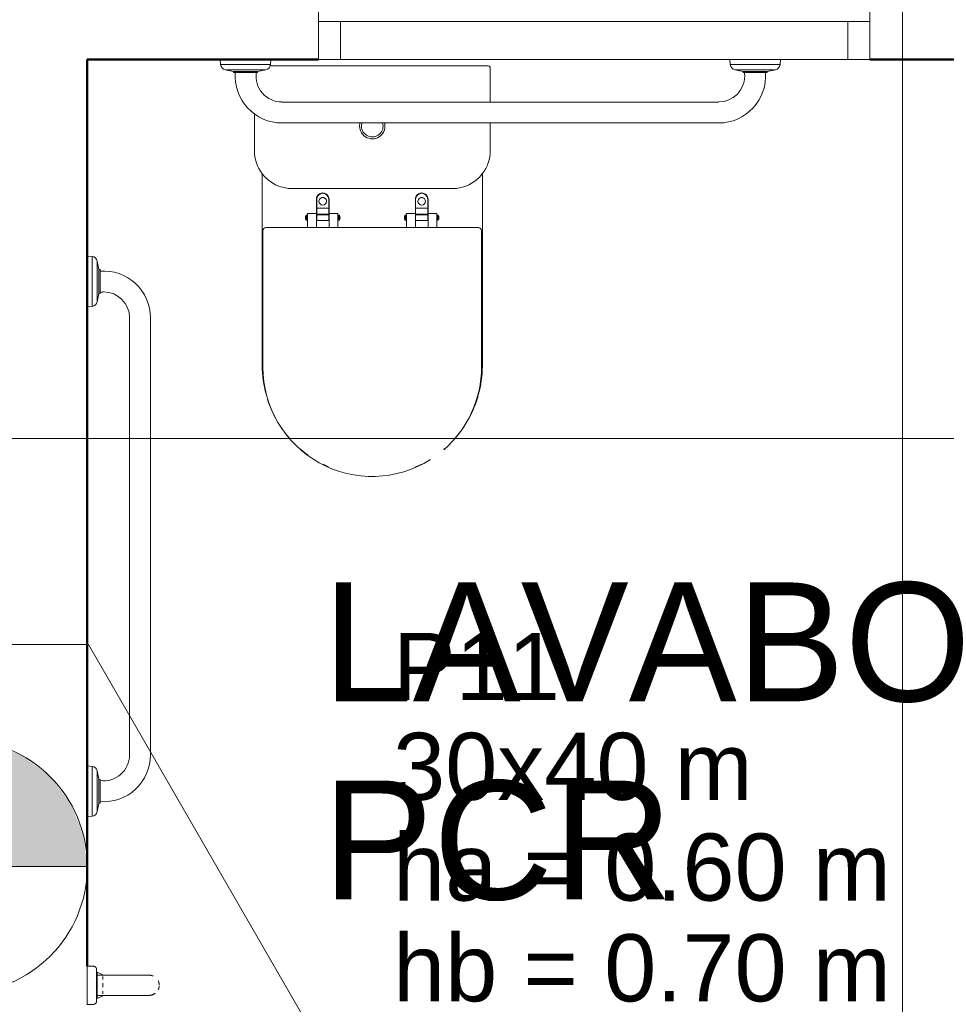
# Model space of a CAD drawing. Header units: millimetres. Extents: x 10 to 1250, y -62 to 528.
# Tile 36 of 193: x 52.91 to 55.83, y 46.69 to 49.8. Entities that reach past the tile are written whole.
import ezdxf

# ---------------------------------------------------------------- set-up
doc = ezdxf.new("R2010")
doc.units = ezdxf.units.MM
doc.header["$LTSCALE"] = 0.05
for name, color, linetype, lineweight in [('A-AREA-IDEN', 2, 'Continuous', 9), ('A-GLAZ', 4, 'Continuous', 13), ('A-GLAZ-SILL', 1, 'Continuous', 13), ('A-WALL', 7, 'Continuous', 25), ('LC-Eixos', 160, 'Continuous', 5), ('LC-Estacas dos blocos', 7, 'Continuous', 5), ('LC-Seção das fundações', 7, 'Continuous', 5), ('LC-Textos', 3, 'Continuous', 20), ('Peças hidrossanitárias', 7, 'Continuous', 13)]:
    doc.layers.add(name, color=color, linetype=linetype, lineweight=lineweight)
doc.styles.add('Arial', font='arial.ttf')
doc.styles.add('Humnst777 BlkCn BT_1', font='arial.ttf', dxfattribs={"height": 0.1875})

# ---------------------------------------------------------------- blocks, each defined once
blk = doc.blocks.new('001')
at = {"layer": 'A-GLAZ', "color": 254}
for p, q in [((-9.761, 10.6818), (-9.761, 10.6018)), ((-8.891, 10.6018), (-8.891, 10.6818)), ((-9.761, 10.5418), (-9.761, 10.6018)), ((-9.761, 10.6018), (-8.891, 10.6018)), ((-9.726, 10.6018), (-9.726, 10.5418)), ((-8.926, 10.5418), (-8.926, 10.6018)), ((-8.891, 10.6018), (-8.891, 10.5418)), ((-9.726, 10.5418), (-9.761, 10.5418)), ((-8.891, 10.5418), (-8.926, 10.5418))]:
    blk.add_line(p, q, dxfattribs=at)
at = {"layer": 'A-GLAZ-SILL', "color": 254}
blk.add_line((-8.926, 10.5418), (-9.726, 10.5418), dxfattribs=at)
at = {"layer": 'A-WALL', "color": 254, "lineweight": 50}
for p, q in [((-10.126, 9.1118), (-10.126, 10.5418)), ((-10.126, 10.5418), (-9.761, 10.5418)), ((-8.891, 10.5418), (-8.526, 10.5418))]:
    blk.add_line(p, q, dxfattribs=at)
at = {"layer": 'Peças hidrossanitárias', "color": 254}
for p, q in [((-9.9153, 10.5338), (-9.916, 10.5418)), ((-9.8367, 10.5338), (-9.9153, 10.5338)), ((-9.8374, 10.5318), (-9.493, 10.5319)), ((-9.836, 10.5418), (-9.8367, 10.5338)), ((-9.49, 10.5289), (-9.49, 10.4748)), ((-9.1113, 10.5338), (-9.112, 10.5418)), ((-9.1113, 10.5338), (-9.0327, 10.5338)), ((-9.032, 10.5418), (-9.0327, 10.5338)), ((-9.8951, 10.5231), (-9.9081, 10.5258)), ((-9.9081, 10.5258), (-9.8439, 10.5258)), ((-9.8948, 10.5213), (-9.8951, 10.5231)), ((-9.8569, 10.5231), (-9.8951, 10.5231)), ((-9.8923, 10.5213), (-9.8948, 10.5213)), ((-9.8591, 10.5213), (-9.8923, 10.5213)), ((-9.8572, 10.5213), (-9.8591, 10.5213)), ((-9.8569, 10.5231), (-9.8572, 10.5213)), ((-9.8439, 10.5258), (-9.8569, 10.5231)), ((-9.0911, 10.5231), (-9.1041, 10.5258)), ((-9.0399, 10.5258), (-9.1041, 10.5258)), ((-9.0908, 10.5213), (-9.0911, 10.5231)), ((-9.0911, 10.5231), (-9.0529, 10.5231)), ((-9.0889, 10.5213), (-9.0908, 10.5213)), ((-9.0889, 10.5213), (-9.0557, 10.5213)), ((-9.0532, 10.5213), (-9.0557, 10.5213)), ((-9.0529, 10.5231), (-9.0532, 10.5213)), ((-9.0399, 10.5258), (-9.0529, 10.5231)), ((-9.8187, 10.4748), (-9.1293, 10.4748)), ((-9.862, 10.3983), (-9.862, 10.4564)), ((-9.1293, 10.4418), (-9.8187, 10.4418)), ((-9.49, 10.4418), (-9.49, 10.3983)), ((-9.8496, 10.0589), (-9.8496, 10.3618)), ((-9.5024, 10.3618), (-9.5024, 10.0589)), ((-9.802, 10.3383), (-9.55, 10.3383)), ((-9.7642, 10.2983), (-9.7642, 10.3214)), ((-9.7637, 10.3214), (-9.7637, 10.288)), ((-9.7447, 10.288), (-9.7447, 10.3214)), ((-9.7442, 10.3214), (-9.7442, 10.2983)), ((-9.6081, 10.2983), (-9.6081, 10.3214)), ((-9.6076, 10.288), (-9.6076, 10.3214)), ((-9.5886, 10.3214), (-9.5886, 10.288)), ((-9.5881, 10.3214), (-9.5881, 10.2983)), ((-9.7805, 10.289), (-9.7805, 10.2958)), ((-9.7797, 10.2963), (-9.7797, 10.2885)), ((-9.7797, 10.2963), (-9.7782, 10.2963)), ((-9.7782, 10.2963), (-9.7782, 10.2983)), ((-9.7782, 10.2885), (-9.7782, 10.2963)), ((-9.7777, 10.2988), (-9.7647, 10.2988)), ((-9.7642, 10.298), (-9.7642, 10.277)), ((-9.7637, 10.3076), (-9.7447, 10.3076)), ((-9.7637, 10.2979), (-9.7447, 10.2979)), ((-9.7637, 10.2967), (-9.7447, 10.2967)), ((-9.7442, 10.2983), (-9.7442, 10.277)), ((-9.7437, 10.2988), (-9.7307, 10.2988)), ((-9.7302, 10.2983), (-9.7302, 10.2963)), ((-9.7302, 10.2963), (-9.7302, 10.2885)), ((-9.7302, 10.2963), (-9.7287, 10.2963)), ((-9.7287, 10.2885), (-9.7287, 10.2963)), ((-9.7279, 10.2958), (-9.7279, 10.289)), ((-9.6244, 10.2958), (-9.6244, 10.289)), ((-9.6236, 10.2885), (-9.6236, 10.2963)), ((-9.6236, 10.2963), (-9.6221, 10.2963)), ((-9.6221, 10.2963), (-9.6221, 10.2983)), ((-9.6221, 10.2963), (-9.6221, 10.2885)), ((-9.6216, 10.2988), (-9.6086, 10.2988)), ((-9.6081, 10.2986), (-9.6081, 10.277)), ((-9.5886, 10.3076), (-9.6076, 10.3076)), ((-9.5886, 10.2979), (-9.6076, 10.2979)), ((-9.5886, 10.2967), (-9.6076, 10.2967)), ((-9.5881, 10.2983), (-9.5881, 10.277)), ((-9.5876, 10.2988), (-9.5746, 10.2988)), ((-9.5741, 10.2983), (-9.5741, 10.2963)), ((-9.5741, 10.2885), (-9.5741, 10.2963)), ((-9.5741, 10.2963), (-9.5727, 10.2963)), ((-9.5727, 10.2963), (-9.5727, 10.2885)), ((-9.5718, 10.289), (-9.5718, 10.2958)), ((-9.7782, 10.2885), (-9.7797, 10.2885)), ((-9.7782, 10.277), (-9.7782, 10.2885)), ((-9.7642, 10.288), (-9.7442, 10.288)), ((-9.7287, 10.2885), (-9.7302, 10.2885)), ((-9.7302, 10.2885), (-9.7302, 10.277)), ((-9.6221, 10.2885), (-9.6236, 10.2885)), ((-9.6221, 10.277), (-9.6221, 10.2885)), ((-9.5881, 10.288), (-9.6081, 10.288)), ((-9.5727, 10.2885), (-9.5741, 10.2885)), ((-9.5741, 10.2885), (-9.5741, 10.277)), ((-9.8487, 10.057), (-9.8487, 10.272)), ((-9.8437, 10.277), (-9.7782, 10.277)), ((-9.7782, 10.277), (-9.7302, 10.277)), ((-9.7302, 10.277), (-9.6221, 10.277)), ((-9.5741, 10.277), (-9.6221, 10.277)), ((-9.5741, 10.277), (-9.5086, 10.277)), ((-9.5036, 10.272), (-9.5036, 10.057)), ((-10.126, 10.2318), (-10.118, 10.2311)), ((-10.118, 10.1525), (-10.118, 10.2311)), ((-10.11, 10.224), (-10.1073, 10.2109)), ((-10.11, 10.224), (-10.11, 10.1597)), ((-10.1073, 10.2109), (-10.1055, 10.2106)), ((-10.1073, 10.1727), (-10.1073, 10.2109)), ((-10.1055, 10.2106), (-10.1055, 10.2081)), ((-10.1055, 10.175), (-10.1055, 10.2081)), ((-10.1073, 10.1727), (-10.11, 10.1597)), ((-10.1055, 10.1731), (-10.1073, 10.1727)), ((-10.1055, 10.175), (-10.1055, 10.1731)), ((-10.118, 10.1525), (-10.126, 10.1518)), ((-10.059, 9.4452), (-10.059, 10.1345)), ((-10.026, 10.1345), (-10.026, 9.4452)), ((-10.126, 9.4278), (-10.118, 9.4271)), ((-10.118, 9.4271), (-10.118, 9.3485)), ((-10.11, 9.42), (-10.1073, 9.4069)), ((-10.11, 9.3557), (-10.11, 9.42)), ((-10.1073, 9.4069), (-10.1055, 9.4066)), ((-10.1073, 9.4069), (-10.1073, 9.3687)), ((-10.1055, 9.4066), (-10.1055, 9.4047)), ((-10.1055, 9.4047), (-10.1055, 9.3716)), ((-10.1073, 9.3687), (-10.11, 9.3557)), ((-10.1055, 9.3691), (-10.1073, 9.3687)), ((-10.1055, 9.3716), (-10.1055, 9.3691)), ((-10.118, 9.3485), (-10.126, 9.3478)), ((-10.116, 9.1118), (-10.126, 9.1118)), ((-10.126, 9.0518), (-10.126, 9.1118)), ((-10.11, 9.1027), (-10.111, 9.1027)), ((-10.11, 9.1027), (-10.111, 9.1027)), ((-10.101, 9.0985), (-10.11, 9.1027)), ((-10.11, 9.1027), (-10.11, 9.061)), ((-10.081, 9.0977), (-10.111, 9.0977)), ((-10.101, 9.0985), (-10.101, 9.0981)), ((-10.101, 9.0956), (-10.101, 9.0912)), ((-10.101, 9.085), (-10.101, 9.0787)), ((-10.101, 9.0725), (-10.101, 9.0686)), ((-10.111, 9.066), (-10.081, 9.066)), ((-10.111, 9.061), (-10.11, 9.061)), ((-10.111, 9.061), (-10.11, 9.061)), ((-10.11, 9.061), (-10.101, 9.0652)), ((-10.101, 9.0655), (-10.101, 9.0652)), ((-10.126, 9.0518), (-10.116, 9.0518))]:
    blk.add_line(p, q, dxfattribs=at)
at = {"layer": 'Peças hidrossanitárias', "color": 254, "flags": 128}
for points in [[(-10.116, 9.1118), (-10.1158, 9.1118), (-10.1156, 9.1118), (-10.1154, 9.1118), (-10.1152, 9.1118), (-10.115, 9.1117), (-10.1148, 9.1117), (-10.1146, 9.1117), (-10.1144, 9.1116), (-10.1142, 9.1115), (-10.1141, 9.1115), (-10.1139, 9.1114), (-10.1137, 9.1113), (-10.1135, 9.1112), (-10.1133, 9.1111), (-10.1132, 9.111), (-10.113, 9.1109), (-10.1129, 9.1107), (-10.1127, 9.1106), (-10.1126, 9.1105), (-10.1124, 9.1103), (-10.1123, 9.1102), (-10.1121, 9.11), (-10.112, 9.1099), (-10.1119, 9.1097), (-10.1118, 9.1096), (-10.1117, 9.1094), (-10.1116, 9.1092), (-10.1115, 9.109), (-10.1114, 9.1088), (-10.1113, 9.1087), (-10.1113, 9.1085), (-10.1112, 9.1083), (-10.1112, 9.1081), (-10.1111, 9.1079), (-10.1111, 9.1077), (-10.111, 9.1075), (-10.111, 9.1073), (-10.111, 9.1071), (-10.111, 9.1069), (-10.111, 9.1068)], [(-10.1156, 9.1118), (-10.1154, 9.1118), (-10.1152, 9.1118), (-10.115, 9.1117), (-10.1148, 9.1117), (-10.1146, 9.1117), (-10.1144, 9.1116), (-10.1142, 9.1115), (-10.1141, 9.1115), (-10.1139, 9.1114), (-10.1137, 9.1113), (-10.1135, 9.1112), (-10.1133, 9.1111), (-10.1132, 9.111), (-10.113, 9.1109), (-10.1129, 9.1107), (-10.1127, 9.1106), (-10.1126, 9.1105), (-10.1124, 9.1103), (-10.1123, 9.1102), (-10.1121, 9.11), (-10.112, 9.1099), (-10.1119, 9.1097), (-10.1118, 9.1096), (-10.1117, 9.1094), (-10.1116, 9.1092), (-10.1115, 9.109), (-10.1114, 9.1088), (-10.1113, 9.1087), (-10.1113, 9.1085), (-10.1112, 9.1083), (-10.1112, 9.1081), (-10.1111, 9.1079), (-10.1111, 9.1077), (-10.111, 9.1075)], [(-10.111, 9.1068), (-10.111, 9.1068), (-10.111, 9.1068), (-10.111, 9.1067), (-10.111, 9.1065), (-10.111, 9.1064), (-10.111, 9.1061), (-10.111, 9.1059), (-10.111, 9.1056), (-10.111, 9.1052), (-10.111, 9.1049), (-10.111, 9.1045), (-10.111, 9.104), (-10.111, 9.1035), (-10.111, 9.103), (-10.111, 9.1025), (-10.111, 9.1019)], [(-10.111, 9.0568), (-10.111, 9.0569), (-10.111, 9.0569), (-10.111, 9.057), (-10.111, 9.0572), (-10.111, 9.0573), (-10.111, 9.0576), (-10.111, 9.0578), (-10.111, 9.0581), (-10.111, 9.0585), (-10.111, 9.0588), (-10.111, 9.0592), (-10.111, 9.0597), (-10.111, 9.0602), (-10.111, 9.0607), (-10.111, 9.0612), (-10.111, 9.0618), (-10.111, 9.0624), (-10.111, 9.0631), (-10.111, 9.0637), (-10.111, 9.0644), (-10.111, 9.0652), (-10.111, 9.0659), (-10.111, 9.0667), (-10.111, 9.0675), (-10.111, 9.0683), (-10.111, 9.0692), (-10.111, 9.0701), (-10.111, 9.071), (-10.111, 9.0719), (-10.111, 9.0728), (-10.111, 9.0737), (-10.111, 9.0747), (-10.111, 9.0756), (-10.111, 9.0766), (-10.111, 9.0776), (-10.111, 9.0786), (-10.111, 9.0796), (-10.111, 9.0806), (-10.111, 9.0816), (-10.111, 9.0826), (-10.111, 9.0836), (-10.111, 9.0846), (-10.111, 9.0856), (-10.111, 9.0866), (-10.111, 9.0875), (-10.111, 9.0885), (-10.111, 9.0895), (-10.111, 9.0904), (-10.111, 9.0913), (-10.111, 9.0923), (-10.111, 9.0932), (-10.111, 9.094), (-10.111, 9.0949), (-10.111, 9.0957), (-10.111, 9.0966), (-10.111, 9.0974), (-10.111, 9.0981), (-10.111, 9.0989), (-10.111, 9.0996), (-10.111, 9.1003), (-10.111, 9.1009), (-10.111, 9.1016), (-10.111, 9.1022), (-10.111, 9.1027), (-10.111, 9.1033), (-10.111, 9.1038), (-10.111, 9.1042), (-10.111, 9.1047), (-10.111, 9.1051), (-10.111, 9.1054), (-10.111, 9.1057), (-10.111, 9.106), (-10.111, 9.1062), (-10.111, 9.1064), (-10.111, 9.1066), (-10.111, 9.1067), (-10.111, 9.1068), (-10.111, 9.1068), (-10.111, 9.1068)], [(-10.111, 9.1045), (-10.111, 9.104), (-10.111, 9.1035), (-10.111, 9.103), (-10.111, 9.1025), (-10.111, 9.1019)], [(-10.111, 9.1022), (-10.111, 9.1027), (-10.111, 9.1033), (-10.111, 9.1038), (-10.111, 9.1042)], [(-10.028, 9.0977), (-10.028, 9.0977), (-10.0281, 9.0977), (-10.0283, 9.0977), (-10.0286, 9.0977), (-10.029, 9.0977), (-10.0295, 9.0977), (-10.03, 9.0977), (-10.0307, 9.0977), (-10.0314, 9.0977), (-10.0322, 9.0977), (-10.033, 9.0977), (-10.034, 9.0977), (-10.035, 9.0977), (-10.0361, 9.0977), (-10.0372, 9.0977), (-10.0385, 9.0977), (-10.0398, 9.0977), (-10.0411, 9.0977), (-10.0426, 9.0977), (-10.0441, 9.0977), (-10.0456, 9.0977), (-10.0472, 9.0977), (-10.0489, 9.0977), (-10.0506, 9.0977), (-10.0523, 9.0977), (-10.0542, 9.0977), (-10.056, 9.0977), (-10.0579, 9.0977), (-10.0598, 9.0977), (-10.0618, 9.0977), (-10.0638, 9.0977), (-10.0658, 9.0977), (-10.0678, 9.0977), (-10.0699, 9.0977), (-10.072, 9.0977), (-10.0741, 9.0977), (-10.0762, 9.0977), (-10.0783, 9.0977), (-10.0804, 9.0977), (-10.081, 9.0977)], [(-10.081, 9.0977), (-10.0789, 9.0977), (-10.0768, 9.0977), (-10.0746, 9.0977), (-10.0725, 9.0977), (-10.0705, 9.0977), (-10.0684, 9.0977), (-10.0663, 9.0977), (-10.0643, 9.0977), (-10.0623, 9.0977), (-10.0603, 9.0977), (-10.0584, 9.0977), (-10.0565, 9.0977), (-10.0546, 9.0977)], [(-10.0415, 9.0977), (-10.0401, 9.0977), (-10.0388, 9.0977), (-10.0376, 9.0977), (-10.0364, 9.0977), (-10.0353, 9.0977), (-10.0342, 9.0977), (-10.0333, 9.0977), (-10.0324, 9.0977), (-10.0316, 9.0977), (-10.0308, 9.0977), (-10.0302, 9.0977), (-10.0296, 9.0977), (-10.0291, 9.0977), (-10.0287, 9.0977), (-10.0284, 9.0977), (-10.0282, 9.0977), (-10.028, 9.0977), (-10.028, 9.0977), (-10.028, 9.0977)], [(-10.028, 9.0977), (-10.0273, 9.0977), (-10.0267, 9.0976), (-10.0261, 9.0976), (-10.0254, 9.0975), (-10.0248, 9.0974), (-10.0242, 9.0972), (-10.0236, 9.0971), (-10.023, 9.0969), (-10.0224, 9.0967), (-10.0218, 9.0964)], [(-10.0137, 9.0888), (-10.0134, 9.0882), (-10.0132, 9.0876), (-10.013, 9.087), (-10.0128, 9.0864), (-10.0126, 9.0858), (-10.0125, 9.0852), (-10.0123, 9.0845), (-10.0123, 9.0839), (-10.0122, 9.0833), (-10.0121, 9.0827)], [(-10.0184, 9.0692), (-10.0189, 9.0689), (-10.0194, 9.0685), (-10.0199, 9.0682), (-10.0205, 9.0679), (-10.0211, 9.0676), (-10.0216, 9.0673), (-10.0222, 9.0671), (-10.0228, 9.0669), (-10.0234, 9.0667), (-10.024, 9.0665), (-10.0246, 9.0663), (-10.0253, 9.0662), (-10.0259, 9.0661), (-10.0265, 9.0661), (-10.0272, 9.066), (-10.0278, 9.066), (-10.028, 9.066)], [(-10.0121, 9.0812), (-10.0122, 9.0806), (-10.0122, 9.08), (-10.0123, 9.0793), (-10.0124, 9.0787), (-10.0126, 9.0781), (-10.0127, 9.0775), (-10.0129, 9.0769), (-10.0131, 9.0763), (-10.0134, 9.0757), (-10.0136, 9.0751)], [(-10.111, 9.0568), (-10.111, 9.0566), (-10.111, 9.0564), (-10.111, 9.0562), (-10.1111, 9.0561), (-10.1111, 9.0559), (-10.1111, 9.0557), (-10.1112, 9.0555), (-10.1113, 9.0553), (-10.1113, 9.0551), (-10.1114, 9.0549), (-10.1115, 9.0547), (-10.1116, 9.0545), (-10.1117, 9.0544), (-10.1118, 9.0542), (-10.1119, 9.054), (-10.112, 9.0539), (-10.1121, 9.0537), (-10.1122, 9.0536), (-10.1124, 9.0534), (-10.1125, 9.0533), (-10.1127, 9.0531), (-10.1128, 9.053), (-10.113, 9.0529), (-10.1131, 9.0528), (-10.1133, 9.0526), (-10.1135, 9.0525), (-10.1136, 9.0524), (-10.1138, 9.0523), (-10.114, 9.0523), (-10.1142, 9.0522), (-10.1144, 9.0521), (-10.1146, 9.0521), (-10.1148, 9.052), (-10.115, 9.052), (-10.1151, 9.0519), (-10.1153, 9.0519), (-10.1155, 9.0519), (-10.1157, 9.0519), (-10.1159, 9.0518), (-10.116, 9.0518)], [(-10.111, 9.0562), (-10.1111, 9.0561), (-10.1111, 9.0559), (-10.1111, 9.0557), (-10.1112, 9.0555), (-10.1113, 9.0553), (-10.1113, 9.0551), (-10.1114, 9.0549), (-10.1115, 9.0547), (-10.1116, 9.0545), (-10.1117, 9.0544), (-10.1118, 9.0542), (-10.1119, 9.054), (-10.112, 9.0539), (-10.1121, 9.0537), (-10.1122, 9.0536), (-10.1124, 9.0534), (-10.1125, 9.0533), (-10.1127, 9.0531), (-10.1128, 9.053), (-10.113, 9.0529), (-10.1131, 9.0528), (-10.1133, 9.0526), (-10.1135, 9.0525), (-10.1136, 9.0524), (-10.1138, 9.0523), (-10.114, 9.0523), (-10.1142, 9.0522), (-10.1144, 9.0521), (-10.1146, 9.0521), (-10.1148, 9.052), (-10.115, 9.052), (-10.1151, 9.0519), (-10.1153, 9.0519), (-10.1155, 9.0519)], [(-10.111, 9.0592), (-10.111, 9.0597), (-10.111, 9.0602), (-10.111, 9.0607), (-10.111, 9.0612), (-10.111, 9.0618)], [(-10.111, 9.0615), (-10.111, 9.061), (-10.111, 9.0604), (-10.111, 9.0599), (-10.111, 9.0595), (-10.111, 9.059), (-10.111, 9.0586), (-10.111, 9.0583), (-10.111, 9.058), (-10.111, 9.0577), (-10.111, 9.0575), (-10.111, 9.0573), (-10.111, 9.0571), (-10.111, 9.057), (-10.111, 9.0569), (-10.111, 9.0569), (-10.111, 9.0568)], [(-10.111, 9.0615), (-10.111, 9.061), (-10.111, 9.0604), (-10.111, 9.0599), (-10.111, 9.0595)], [(-10.081, 9.066), (-10.0789, 9.066), (-10.0768, 9.066), (-10.0746, 9.066), (-10.0725, 9.066), (-10.0705, 9.066), (-10.0684, 9.066), (-10.0663, 9.066), (-10.0643, 9.066), (-10.0623, 9.066), (-10.0603, 9.066), (-10.0584, 9.066), (-10.0565, 9.066), (-10.0546, 9.066), (-10.0528, 9.066), (-10.0511, 9.066), (-10.0493, 9.066), (-10.0477, 9.066), (-10.046, 9.066), (-10.0445, 9.066), (-10.043, 9.066), (-10.0415, 9.066), (-10.0401, 9.066), (-10.0388, 9.066), (-10.0376, 9.066), (-10.0364, 9.066), (-10.0353, 9.066), (-10.0342, 9.066), (-10.0333, 9.066), (-10.0324, 9.066), (-10.0316, 9.066), (-10.0308, 9.066), (-10.0302, 9.066), (-10.0296, 9.066), (-10.0291, 9.066), (-10.0287, 9.066), (-10.0284, 9.066), (-10.0282, 9.066), (-10.028, 9.066), (-10.028, 9.066), (-10.028, 9.066)], [(-10.028, 9.066), (-10.028, 9.066), (-10.0281, 9.066), (-10.0283, 9.066), (-10.0286, 9.066), (-10.029, 9.066), (-10.0295, 9.066), (-10.03, 9.066), (-10.0307, 9.066), (-10.0314, 9.066), (-10.0322, 9.066), (-10.033, 9.066), (-10.034, 9.066), (-10.035, 9.066), (-10.0361, 9.066), (-10.0372, 9.066), (-10.0385, 9.066), (-10.0398, 9.066), (-10.0411, 9.066), (-10.0426, 9.066), (-10.0441, 9.066), (-10.0456, 9.066), (-10.0472, 9.066), (-10.0489, 9.066), (-10.0506, 9.066), (-10.0523, 9.066), (-10.0542, 9.066), (-10.056, 9.066), (-10.0579, 9.066), (-10.0598, 9.066), (-10.0618, 9.066), (-10.0638, 9.066), (-10.0658, 9.066), (-10.0678, 9.066), (-10.0699, 9.066), (-10.072, 9.066), (-10.0741, 9.066), (-10.0762, 9.066), (-10.0783, 9.066), (-10.0804, 9.066)]]:
    blk.add_lwpolyline(points, dxfattribs=at)
at = {"layer": 'Peças hidrossanitárias', "color": 254}
for centre, radius, start, end in [((-9.9063, 10.5346), 0.009, 185, 258.4393), ((-9.8457, 10.5346), 0.009, 281.5607, 355), ((-9.493, 10.5288), 0.003, 0.0002, 89.9991), ((-9.1023, 10.5346), 0.009, 185, 258.4393), ((-9.0417, 10.5346), 0.009, 281.5607, 355), ((-9.8187, 10.5157), 0.0738, 175.5871, 270), ((-9.8187, 10.5157), 0.0408, 172.0015, 270), ((-9.1293, 10.5157), 0.0738, 270, 4.4129), ((-9.1293, 10.5157), 0.0408, 270, 0), ((-9.1293, 10.5157), 0.0408, 360, 7.9985), ((-9.676, 10.4368), 0.02, 164.088, 180), ((-9.676, 10.4368), 0.02, 180, 15.912), ((-9.676, 10.4368), 0.017, 160.6505, 180), ((-9.676, 10.4368), 0.017, 180, 17.4333), ((-9.802, 10.3983), 0.06, 179.9998, 217.5329), ((-9.55, 10.3983), 0.06, 322.466, 0.0002), ((-9.802, 10.3983), 0.06, 217.5329, 270), ((-9.55, 10.3983), 0.06, 270, 322.4653), ((-9.7542, 10.3214), 0.01, 359.922, 180), ((-9.7542, 10.3214), 0.0095, 0, 180), ((-9.5981, 10.3214), 0.01, 0, 180.078), ((-9.5981, 10.3214), 0.0095, 0, 180), ((-9.7542, 10.3183), 0.00594, 359.8702, 180), ((-9.7542, 10.3183), 0.00594, 180, 359.8702), ((-9.5981, 10.3183), 0.00594, 359.87, 180.1301), ((-9.5981, 10.3183), 0.00594, 180.1301, 359.87), ((-9.7745, 10.2924), 0.00694, 150.7631, 180), ((-9.7797, 10.2953), 0.001, 90, 150.7631), ((-9.7777, 10.2983), 0.0005, 90, 180), ((-9.7647, 10.2983), 0.0005, 0, 90), ((-9.7437, 10.2983), 0.0005, 90, 179.922), ((-9.7307, 10.2983), 0.0005, 0, 90), ((-9.7287, 10.2953), 0.001, 29.2369, 90), ((-9.7339, 10.2924), 0.00694, 0, 29.2369), ((-9.6184, 10.2924), 0.00694, 150.7631, 180), ((-9.6236, 10.2953), 0.001, 90, 150.7631), ((-9.6216, 10.2983), 0.0005, 90, 180), ((-9.6086, 10.2983), 0.0005, 0.078, 90), ((-9.5876, 10.2983), 0.0005, 90, 180), ((-9.5746, 10.2983), 0.0005, 0, 90), ((-9.5727, 10.2953), 0.001, 29.2369, 90), ((-9.5778, 10.2924), 0.00694, 0, 29.2369), ((-9.7745, 10.2924), 0.00694, 180, 209.2369), ((-9.7797, 10.2895), 0.001, 209.2369, 270), ((-9.7287, 10.2895), 0.001, 270, 330.7631), ((-9.7339, 10.2924), 0.00694, 330.7631, 0), ((-9.6184, 10.2924), 0.00694, 180, 209.2369), ((-9.6236, 10.2895), 0.001, 209.2369, 270), ((-9.5727, 10.2895), 0.001, 270, 330.7631), ((-9.5778, 10.2924), 0.00694, 330.7631, 0), ((-9.8437, 10.272), 0.00499, 90, 180), ((-9.5086, 10.272), 0.00499, 0, 90), ((-10.1188, 10.2222), 0.009, 11.5607, 85), ((-10.0998, 10.1345), 0.0738, 0, 94.4129), ((-10.0998, 10.1345), 0.0408, 90, 97.9985), ((-10.0998, 10.1345), 0.0408, 0, 90), ((-10.1188, 10.1615), 0.009, 275, 348.4393), ((-9.676, 10.0589), 0.1736, 179.9995, 195.0294), ((-9.6762, 10.057), 0.1726, 180, 302.1389), ((-9.6762, 10.057), 0.1726, 310.8441, 360), ((-9.676, 10.0589), 0.1736, 344.47, 0.0005), ((-9.676, 10.0589), 0.1736, 197.7499, 208.3802), ((-9.676, 10.0589), 0.1736, 331.051, 343.9492), ((-9.676, 10.0589), 0.1736, 214.403, 221.5529), ((-9.676, 10.0589), 0.1736, 317.8203, 326.4733), ((-9.676, 10.0589), 0.1736, 229.2774, 234.4357), ((-9.676, 10.0589), 0.1736, 310.4618, 311.2036), ((-9.676, 10.0589), 0.1736, 243.517, 246.5818), ((-9.676, 10.0589), 0.1736, 292.7143, 296.7186), ((-10.0998, 9.4452), 0.0738, 265.5871, 0), ((-10.0998, 9.4452), 0.0408, 262.0015, 0), ((-10.1188, 9.4182), 0.009, 11.5607, 85), ((-10.1188, 9.3575), 0.009, 275, 348.4393)]:
    blk.add_arc(centre, radius, start, end, dxfattribs=at)
at = {"layer": 'A-AREA-IDEN', "color": 254, "style": 'Humnst777 BlkCn BT_1'}
for s, p in [('LAVABO', (-9.7548, 9.5297)), ('PCR', (-9.7548, 9.2172))]:
    blk.add_text(s, height=0.1875, dxfattribs=at).set_placement(p)

msp = doc.modelspace()

# ---------------------------------------------------------------- hatches: boundary and pattern name
at = {"layer": 'LC-Estacas dos blocos', "linetype": 'Continuous'}
msp.add_hatch(color=256, dxfattribs=at).paths.add_polyline_path([(53.1239, 47.1265), (53.1103, 47.23), (53.0703, 47.3265), (53.0067, 47.4093), (52.9239, 47.4729), (52.8274, 47.5128), (52.7239, 47.5265), (52.7239, 47.1265), (53.1239, 47.1265)])

# ---------------------------------------------------------------- linework, layer by layer
at = {"layer": 'LC-Eixos'}
for p, q in [((55.6959, 57.649), (55.6959, 23.0158)), ((11.8229, 48.476), (135.0142, 48.476))]:
    msp.add_line(p, q, dxfattribs=at)
at = {"layer": 'LC-Estacas dos blocos'}
msp.add_line((52.3239, 47.1265), (53.1239, 47.1265), dxfattribs=at)
msp.add_circle((52.7239, 47.1265), 0.4, dxfattribs=at)
at = {"layer": 'LC-Seção das fundações'}
msp.add_lwpolyline([(52.3197, 47.8265), (50.9156, 45.3944), (51.3197, 44.6944), (54.128, 44.6944), (54.5322, 45.3944), (53.128, 47.8265), (52.3197, 47.8265)], close=True, dxfattribs=at)

# ---------------------------------------------------------------- block references
at = {"xscale": 2, "yscale": 2, "zscale": 2}
msp.add_blockref('001', (73.3751, 28.5877), dxfattribs=at)

# ---------------------------------------------------------------- texts
at = {"layer": 'LC-Textos', "linetype": 'Continuous', "char_height": 0.2118, "attachment_point": 7, "line_spacing_factor": 0.798, "style": 'Arial'}
for s, insert, width in [('P11', (54.0885, 47.6508), 1.033756), ('30x40 m', (54.0885, 47.3331), 2.223283), ('ha = 0.60 m', (54.0885, 47.0154), 3.084274), ('hb = 0.70 m', (54.0885, 46.6977), 3.084274)]:
    msp.add_mtext(s, dxfattribs=dict(at, insert=insert, width=width))

doc.saveas('drawing.dxf')
